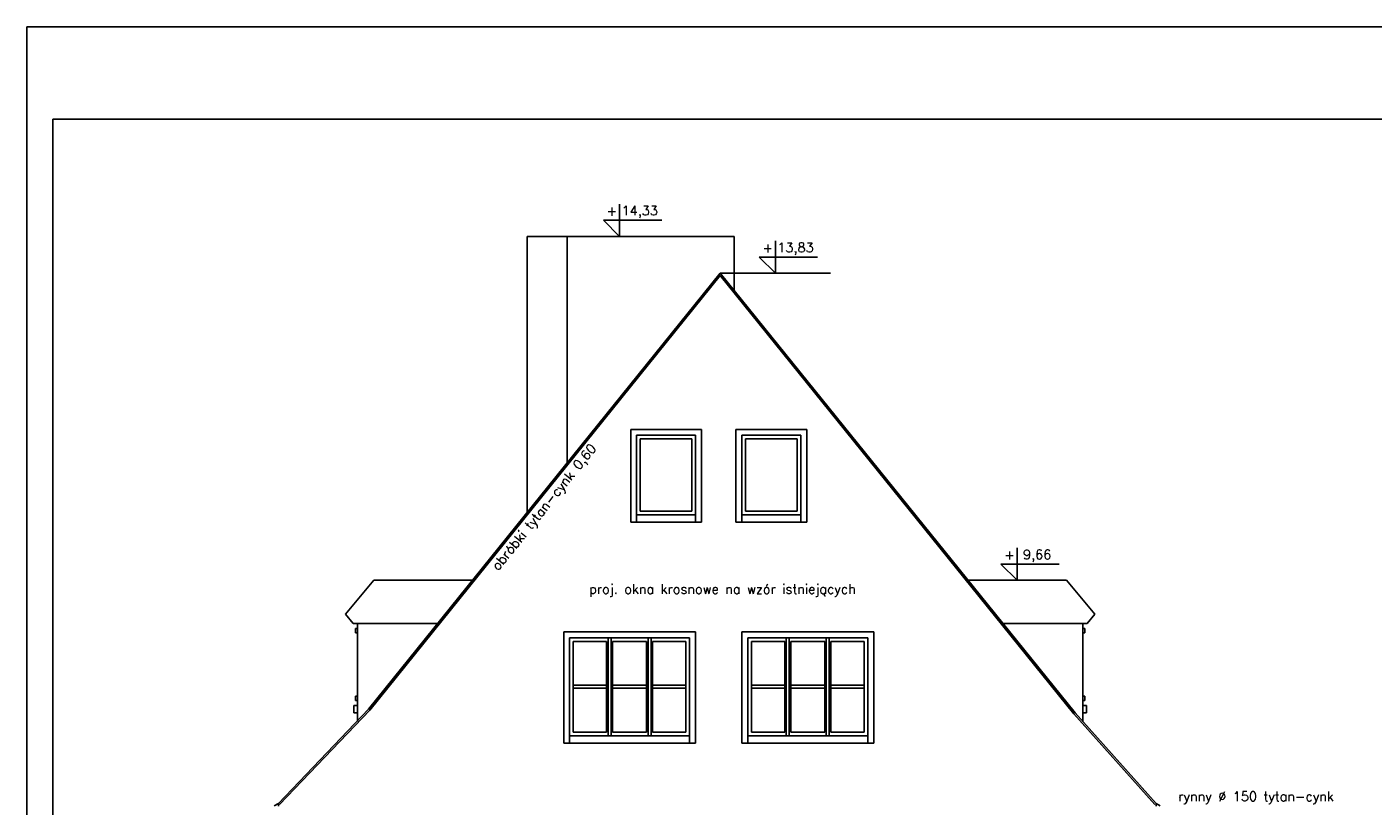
# Model space of a CAD drawing. Header units: millimetres. Extents: x 11979 to 23691, y 12825 to 41978.
# Tile 91 of 256: x 19997 to 21825, y 25422 to 26480. Entities that reach past the tile are written whole.
import ezdxf
from ezdxf.enums import TextEntityAlignment as Align

# ---------------------------------------------------------------- set-up
doc = ezdxf.new("R2010")
doc.units = ezdxf.units.MM
for name, color, linetype in [('-LI-WIDOK', 2, 'Continuous'), ('-MEBLE', 1, 'Continuous'), ('-RAMKA', 2, 'Continuous'), ('_PROJEKTOWANE', 5, 'Continuous'), ('PROJEKTOWANE', 5, 'Continuous')]:
    doc.layers.add(name, color=color, linetype=linetype)
doc.styles.add('SIMPLEX', font='simplex')

# ---------------------------------------------------------------- blocks, each defined once
blk = doc.blocks.new('FRWERFRWFSDWR')
at = {"layer": '-RAMKA', "color": 8}
for q in [(10137.9, 12472.2), (7167.9, 10372.2)]:
    blk.add_line((7167.9, 12472.2), q, dxfattribs=at)
at = {"layer": '-RAMKA', "color": 2}
for p, q in [((10102.9, 12347.2), (7202.9, 12347.2)), ((7202.9, 12347.2), (7202.9, 10407.2))]:
    blk.add_line(p, q, dxfattribs=at)

msp = doc.modelspace()

# ---------------------------------------------------------------- linework, layer by layer
at = {"layer": '-LI-WIDOK'}
for p, q in [((20957.05, 26195.76), (20676.05, 26195.76)), ((20676.05, 25820.89), (20676.05, 26195.76)), ((20730.05, 25887.86), (20730.05, 26195.76)), ((20957.05, 26122.21), (20957.05, 26195.76)), ((20938.03, 26145.76), (20460.63, 25553.76)), ((20938.03, 26145.76), (21420.03, 25548.76)), ((20816.53, 25807.76), (20816.53, 25933.76)), ((20816.53, 25933.76), (20912.53, 25933.76)), ((20824.53, 25817.76), (20824.53, 25925.76)), ((20824.53, 25925.76), (20904.53, 25925.76)), ((20904.53, 25925.76), (20904.53, 25817.76)), ((20912.53, 25933.76), (20912.53, 25807.76)), ((20959.53, 25807.76), (20959.53, 25933.76)), ((20959.53, 25933.76), (21055.53, 25933.76)), ((20967.53, 25817.76), (20967.53, 25925.76)), ((20967.53, 25925.76), (21047.53, 25925.76)), ((21047.53, 25925.76), (21047.53, 25817.76)), ((21055.53, 25933.76), (21055.53, 25807.76)), ((20904.53, 25817.76), (20824.53, 25817.76)), ((20824.53, 25817.76), (20824.53, 25807.76)), ((20904.53, 25817.76), (20904.53, 25807.76)), ((21047.53, 25817.76), (20967.53, 25817.76)), ((20967.53, 25817.76), (20967.53, 25807.76)), ((21047.53, 25817.76), (21047.53, 25807.76)), ((20912.53, 25807.76), (20816.53, 25807.76)), ((21055.53, 25807.76), (20959.53, 25807.76)), ((20429.21, 25682.97), (20467.9, 25728.83)), ((20601.81, 25728.83), (20467.9, 25728.83)), ((21274.25, 25728.83), (21408.16, 25728.83)), ((21446.85, 25682.97), (21408.16, 25728.83)), ((20439.78, 25670.19), (20429.21, 25682.97)), ((20554.52, 25670.19), (20439.78, 25670.19)), ((20445.63, 25575.48), (20445.63, 25670.19)), ((20450.63, 25670.19), (20554.52, 25670.19)), ((21425.43, 25670.19), (21321.54, 25670.19)), ((21321.54, 25670.19), (21436.28, 25670.19)), ((21430.43, 25575.48), (21430.43, 25670.19)), ((21436.28, 25670.19), (21446.85, 25682.97)), ((20445.63, 25663.25), (20442.76, 25663.25)), ((20442.76, 25663.25), (20442.76, 25657.58)), ((20442.76, 25657.58), (20445.63, 25657.58)), ((20445.63, 25657.58), (20445.63, 25653.48)), ((20725.53, 25507.76), (20725.53, 25658.76)), ((20725.53, 25658.76), (20904.53, 25658.76)), ((20733.53, 25517.76), (20733.53, 25650.76)), ((20733.53, 25650.76), (20896.53, 25650.76)), ((20896.53, 25650.76), (20896.53, 25517.76)), ((20904.53, 25658.76), (20904.53, 25507.76)), ((20967.53, 25507.76), (20967.53, 25658.76)), ((20967.53, 25658.76), (21146.53, 25658.76)), ((20975.53, 25517.76), (20975.53, 25650.76)), ((20975.53, 25650.76), (21138.53, 25650.76)), ((21138.53, 25650.76), (21138.53, 25517.76)), ((21146.53, 25658.76), (21146.53, 25507.76)), ((21430.43, 25663.25), (21433.3, 25663.25)), ((21430.43, 25657.58), (21430.43, 25653.48)), ((21433.3, 25657.58), (21430.43, 25657.58)), ((21433.3, 25663.25), (21433.3, 25657.58)), ((20440.63, 25558.76), (20445.63, 25558.76)), ((20440.63, 25548.76), (20440.63, 25558.76)), ((20442.76, 25571.38), (20445.63, 25571.38)), ((20442.76, 25565.71), (20442.76, 25571.38)), ((20445.63, 25565.71), (20442.76, 25565.71)), ((20445.63, 25571.38), (20445.63, 25575.48)), ((20445.63, 25537.14), (20445.63, 25571.38)), ((21430.43, 25571.38), (21430.43, 25575.48)), ((21430.43, 25537.14), (21430.43, 25571.38)), ((21433.3, 25571.38), (21430.43, 25571.38)), ((21430.43, 25565.71), (21433.3, 25565.71)), ((21435.43, 25558.76), (21430.43, 25558.76)), ((21433.3, 25565.71), (21433.3, 25571.38)), ((21435.43, 25548.76), (21435.43, 25558.76)), ((20338.05, 25425.76), (20460.63, 25553.76)), ((20445.63, 25548.76), (20440.63, 25548.76)), ((21530.03, 25425.76), (21420.03, 25548.76)), ((21430.43, 25548.76), (21435.43, 25548.76)), ((20904.53, 25507.76), (20725.53, 25507.76)), ((20896.53, 25517.76), (20733.53, 25517.76)), ((20733.53, 25517.76), (20733.53, 25507.76)), ((20896.53, 25517.76), (20896.53, 25507.76)), ((21146.53, 25507.76), (20967.53, 25507.76)), ((21138.53, 25517.76), (20975.53, 25517.76)), ((20975.53, 25517.76), (20975.53, 25507.76)), ((21138.53, 25517.76), (21138.53, 25507.76)), ((20338.05, 25422.32), (20338.05, 25425.76)), ((21530.03, 25422.32), (21530.03, 25425.76))]:
    msp.add_line(p, q, dxfattribs=at)
at = {"layer": '-MEBLE'}
for p, q in [((20801.5, 26239.65), (20801.5, 26195.76)), ((20779.55, 26217.71), (20858.91, 26217.71)), ((20779.55, 26217.71), (20801.5, 26195.76)), ((21012.98, 26189.65), (21012.98, 26145.76)), ((20991.04, 26167.71), (21070.39, 26167.71)), ((20991.04, 26167.71), (21012.98, 26145.76)), ((20938.03, 26145.76), (21087.94, 26145.76)), ((21341.21, 25772.72), (21341.21, 25728.83)), ((21319.26, 25750.77), (21398.61, 25750.77)), ((21319.26, 25750.77), (21341.21, 25728.83))]:
    msp.add_line(p, q, dxfattribs=at)
at = {"layer": 'PROJEKTOWANE'}
for p, q in [((20829.53, 25822.76), (20829.53, 25920.76)), ((20829.53, 25920.76), (20899.53, 25920.76)), ((20899.53, 25920.76), (20899.53, 25822.76)), ((20972.53, 25822.76), (20972.53, 25920.76)), ((20972.53, 25920.76), (21042.53, 25920.76)), ((21042.53, 25920.76), (21042.53, 25822.76)), ((20899.53, 25822.76), (20829.53, 25822.76)), ((21042.53, 25822.76), (20972.53, 25822.76)), ((20785.86, 25517.76), (20785.86, 25650.76)), ((20789.86, 25517.76), (20789.86, 25650.76)), ((20840.2, 25650.76), (20840.2, 25517.76)), ((20844.2, 25650.76), (20844.2, 25517.76)), ((21027.86, 25517.76), (21027.86, 25650.76)), ((21031.86, 25517.76), (21031.86, 25650.76)), ((21082.2, 25650.76), (21082.2, 25517.76)), ((21086.2, 25650.76), (21086.2, 25517.76)), ((20738.53, 25522.76), (20738.53, 25645.76)), ((20738.53, 25645.76), (20783.86, 25645.76)), ((20783.86, 25522.76), (20783.86, 25645.76)), ((20791.86, 25522.76), (20791.86, 25645.76)), ((20791.86, 25645.76), (20838.2, 25645.76)), ((20838.2, 25645.76), (20838.2, 25522.76)), ((20846.2, 25645.76), (20891.53, 25645.76)), ((20846.2, 25645.76), (20846.2, 25522.76)), ((20891.53, 25645.76), (20891.53, 25522.76)), ((20980.53, 25522.76), (20980.53, 25645.76)), ((20980.53, 25645.76), (21025.86, 25645.76)), ((21025.86, 25522.76), (21025.86, 25645.76)), ((21033.86, 25522.76), (21033.86, 25645.76)), ((21033.86, 25645.76), (21080.2, 25645.76)), ((21080.2, 25645.76), (21080.2, 25522.76)), ((21088.2, 25645.76), (21133.53, 25645.76)), ((21088.2, 25645.76), (21088.2, 25522.76)), ((21133.53, 25645.76), (21133.53, 25522.76)), ((20738.53, 25586.26), (20783.86, 25586.26)), ((20738.53, 25582.26), (20783.86, 25582.26)), ((20791.86, 25586.26), (20838.2, 25586.26)), ((20791.86, 25582.26), (20838.2, 25582.26)), ((20846.2, 25586.26), (20891.53, 25586.26)), ((20846.2, 25582.26), (20891.53, 25582.26)), ((20980.53, 25586.26), (21025.86, 25586.26)), ((20980.53, 25582.26), (21025.86, 25582.26)), ((21033.86, 25586.26), (21080.2, 25586.26)), ((21033.86, 25582.26), (21080.2, 25582.26)), ((21088.2, 25586.26), (21133.53, 25586.26)), ((21088.2, 25582.26), (21133.53, 25582.26)), ((20783.86, 25522.76), (20738.53, 25522.76)), ((20838.2, 25522.76), (20791.86, 25522.76)), ((20891.53, 25522.76), (20846.2, 25522.76)), ((21025.86, 25522.76), (20980.53, 25522.76)), ((21080.2, 25522.76), (21033.86, 25522.76)), ((21133.53, 25522.76), (21088.2, 25522.76)), ((20332.37, 25422.65), (20338.05, 25425.76)), ((21535.71, 25422.65), (21530.03, 25425.76))]:
    msp.add_line(p, q, dxfattribs=at)
msp.add_lwpolyline([(20339.49, 25424.38), (20462.14, 25552.44), (20938.03, 26142.58), (21418.51, 25547.47), (21528.54, 25424.43)], dxfattribs=at)

# ---------------------------------------------------------------- block references
at = {"layer": '_PROJEKTOWANE'}
msp.add_blockref('FRWERFRWFSDWR', (12828.72, 14007.81), dxfattribs=at)

# ---------------------------------------------------------------- texts
at = {"layer": '-LI-WIDOK', "style": 'SIMPLEX'}
for s, p in [('+', (20791.1, 26230.2)), ('14,33', (20828.83, 26228.73)), ('+', (21002.58, 26180.2)), ('13,83', (21040.31, 26178.73)), ('+', (21330.8, 25763.26)), ('9,66', (21368.54, 25761.8))]:
    msp.add_text(s, height=12.8, dxfattribs=at).set_placement(p, align=Align.MIDDLE)
at = {"layer": 'PROJEKTOWANE', "style": 'SIMPLEX'}
msp.add_text('obróbki tytan-cynk 0,60', height=12.8, rotation=51.11685, dxfattribs=at).set_placement((20700.08, 25827.14), align=Align.MIDDLE)
for s, p in [('proj. okna krosnowe na wzór istniejących', (20941.13, 25715.2)), ('rynny %%C 150 tytan-cynk', (21665.77, 25433.35))]:
    msp.add_text(s, height=12.8, dxfattribs=at).set_placement(p, align=Align.MIDDLE)

doc.saveas('drawing.dxf')
